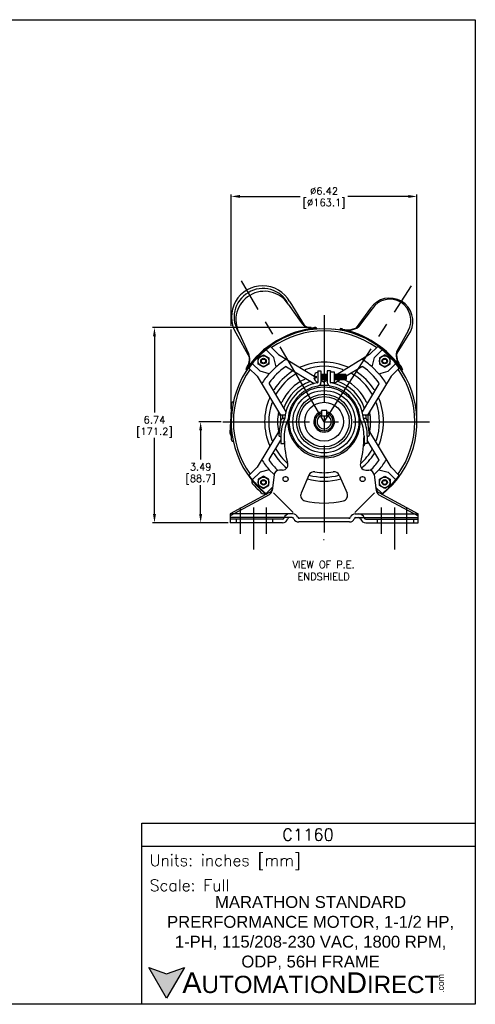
# Model space of a CAD drawing. Extents: x 886.9 to 941.4, y -8.5 to 25.5.
# Tile 7 of 7: x 925.7 to 941.4, y -8.5 to 25.5. Entities that reach past the tile are written whole.
import ezdxf

# ---------------------------------------------------------------- set-up
doc = ezdxf.new("R2010")
doc.units = 0
doc.header["$LTSCALE"] = 4
doc.header["$MEASUREMENT"] = 0
doc.linetypes.add('CENTER2', pattern=[1.125, 0.75, -0.125, 0.125, -0.125])
doc.layers.get('0').update_dxf_attribs({"linetype": 'CONTINUOUS'})
doc.layers.get('DEFPOINTS').update_dxf_attribs({"linetype": 'CONTINUOUS'})
for name, color, linetype in [('CENTER', 40, 'CENTER2'), ('DIMENSIONS', 140, 'CONTINUOUS'), ('DIMENSIONS @ 1', 140, 'CONTINUOUS'), ('TEXT', 140, 'CONTINUOUS')]:
    doc.layers.add(name, color=color, linetype=linetype)
doc.styles.add('\\M+2ABAC\\M+2A6A11', font='txt')
doc.styles.add('ROMANS', font='romans.shx')
doc.styles.get("Standard").update_dxf_attribs({"font": 'romans.shx'})
doc.dimstyles.get("Standard").update_dxf_attribs({"dimtxt": 0.25, "dimasz": 0.3, "dimexe": 0.0625, "dimexo": 0.0625, "dimgap": 0.0625, "dimtad": 0, "dimtih": 1, "dimtoh": 1, "dimzin": 0, "dimdsep": 46, "dimtxsty": 'Standard', "dimcen": 0, "dimadec": 0, "dimazin": 0, "dimtfac": 1, "dimtofl": 0, "dimtmove": 0, "dimatfit": 3, "dimfxl": 0, "dimtolj": 1, "dimtzin": 0, "dimarcsym": 0})

# ---------------------------------------------------------------- blocks, each defined once
blk = doc.blocks.new('*D130')
at = {"layer": 'DEFPOINTS', "color": 0}
for p in [(939.392, 19.363), (932.971, 11.584), (939.392, 11.584)]:
    blk.add_point(p, dxfattribs=at)
at = {"layer": 'DIMENSIONS', "color": 0, "lineweight": -2}
for p, q in [((932.971, 14.894), (932.971, 19.425)), ((939.392, 11.646), (939.392, 19.425)), ((933.271, 19.363), (935.357, 19.363)), ((939.092, 19.363), (937.006, 19.363)), ((932.971, 12.03), (932.971, 14.769)), ((932.971, 11.646), (932.971, 11.905))]:
    blk.add_line(p, q, dxfattribs=at)
at = {"layer": 'DIMENSIONS', "color": 0}
for points in [[(933.271, 19.413), (933.271, 19.313), (932.971, 19.363)], [(939.092, 19.413), (939.092, 19.313), (939.392, 19.363)]]:
    blk.add_solid(points, dxfattribs=at)
at = {"layer": 'DIMENSIONS', "color": 0, "char_height": 0.25, "attachment_point": 5}
for s, insert in [('\\A1;%%C6.42', (936.182, 19.55)), ('\\A1;[%%C163.1]', (936.182, 19.11))]:
    blk.add_mtext(s, dxfattribs=dict(at, insert=insert))
blk = doc.blocks.new('*D131')
at = {"layer": 'DEFPOINTS', "color": 0}
for p in [(931.914, 11.584), (932.682, 11.584), (932.931, 8.093)]:
    blk.add_point(p, dxfattribs=at)
at = {"layer": 'DIMENSIONS', "color": 0, "lineweight": -2}
for p, q in [((932.619, 11.584), (931.852, 11.584)), ((931.914, 11.284), (931.914, 10.279)), ((931.914, 8.393), (931.914, 9.398)), ((932.869, 8.093), (931.852, 8.093))]:
    blk.add_line(p, q, dxfattribs=at)
at = {"layer": 'DIMENSIONS', "color": 0}
for points in [[(931.864, 11.284), (931.964, 11.284), (931.914, 11.584)], [(931.864, 8.393), (931.964, 8.393), (931.914, 8.093)]]:
    blk.add_solid(points, dxfattribs=at)
at = {"layer": 'DIMENSIONS', "color": 0, "char_height": 0.25, "attachment_point": 5}
for s, insert in [('\\A1;3.49', (931.914, 10.026)), ('\\A1;[88.7]', (931.914, 9.585))]:
    blk.add_mtext(s, dxfattribs=dict(at, insert=insert))
blk = doc.blocks.new('*D132')
at = {"layer": 'DEFPOINTS', "color": 0}
for p in [(930.318, 14.832), (935.795, 14.832), (932.931, 8.093)]:
    blk.add_point(p, dxfattribs=at)
at = {"layer": 'DIMENSIONS', "color": 0, "lineweight": -2}
for p, q in [((935.733, 14.832), (930.255, 14.832)), ((930.318, 14.532), (930.318, 11.903)), ((930.318, 8.393), (930.318, 11.022)), ((932.869, 8.093), (930.255, 8.093))]:
    blk.add_line(p, q, dxfattribs=at)
at = {"layer": 'DIMENSIONS', "color": 0}
for points in [[(930.268, 14.532), (930.368, 14.532), (930.318, 14.832)], [(930.268, 8.393), (930.368, 8.393), (930.318, 8.093)]]:
    blk.add_solid(points, dxfattribs=at)
at = {"layer": 'DIMENSIONS', "color": 0, "char_height": 0.25, "attachment_point": 5}
for s, insert in [('\\A1;6.74', (930.318, 11.65)), ('\\A1;[171.2]', (930.318, 11.209))]:
    blk.add_mtext(s, dxfattribs=dict(at, insert=insert))

msp = doc.modelspace()

# ---------------------------------------------------------------- hatches: boundary and pattern name
at = {"layer": 'TEXT'}
msp.add_hatch(color=256, dxfattribs=at).paths.add_polyline_path([(931.3528, -7.2594), (930.739, -7.4828), (930.1251, -7.2594), (930.739, -8.3227)])

# ---------------------------------------------------------------- linework, layer by layer
for p, q in [((934.943, 15.6429), (935.3877, 15.0151)), ((934.9936, 15.7283), (935.4947, 14.9167)), ((937.7875, 15.5017), (937.2901, 14.8229)), ((937.8473, 15.4812), (937.3716, 14.8577)), ((933.1295, 14.6557), (933.5994, 13.8003)), ((933.2462, 14.6429), (933.5653, 13.9416)), ((935.8958, 14.8344), (935.9272, 14.7841)), ((936.7497, 14.7971), (936.714, 14.7498)), ((939.0835, 14.7228), (938.6885, 14.0021)), ((938.6899, 13.9136), (939.164, 14.6898)), ((934.1749, 14.0641), (934.4402, 13.7989)), ((934.6078, 13.9), (934.3276, 14.1802)), ((937.7555, 13.9), (938.0357, 14.1802)), ((937.9231, 13.7989), (938.1883, 14.0641)), ((933.9029, 13.7844), (934.0872, 13.8908)), ((933.9029, 13.5716), (933.9029, 13.7844)), ((934.0872, 13.8908), (934.2715, 13.7844)), ((934.2715, 13.7844), (934.2715, 13.5716)), ((934.5249, 13.4808), (934.4402, 13.7989)), ((934.6078, 13.9), (935.8331, 13.1595)), ((937.7555, 13.9), (936.6285, 13.2189)), ((937.8383, 13.4808), (937.9231, 13.7989)), ((938.276, 13.8908), (938.0917, 13.7844)), ((938.0917, 13.7844), (938.0917, 13.5716)), ((938.4603, 13.7844), (938.276, 13.8908)), ((938.4603, 13.5716), (938.4603, 13.7844)), ((933.477, 13.4096), (933.5057, 13.3577)), ((933.8652, 13.1574), (933.585, 13.4376)), ((933.9663, 13.325), (933.7011, 13.5903)), ((934.0872, 13.4652), (933.9029, 13.5716)), ((934.2845, 13.2403), (933.9663, 13.325)), ((934.2715, 13.5716), (934.0872, 13.4652)), ((934.2845, 13.2403), (934.5249, 13.4808)), ((934.8764, 13.4806), (935.8353, 12.9011)), ((935.9596, 13.3364), (935.9596, 13.2972)), ((935.9596, 13.3364), (936.0716, 13.3364)), ((935.9596, 13.2972), (935.9596, 12.9506)), ((936.0716, 13.3364), (936.0716, 12.9403)), ((936.2916, 13.3364), (936.2916, 12.9403)), ((936.4037, 13.3364), (936.2916, 13.3364)), ((936.4037, 13.3364), (936.4037, 13.3082)), ((936.4037, 12.9396), (936.4037, 13.3082)), ((936.4037, 13.3082), (936.5272, 13.3082)), ((936.5272, 13.3082), (936.5272, 12.9396)), ((937.4868, 13.4806), (936.9441, 13.1526)), ((937.8383, 13.4808), (938.0788, 13.2403)), ((938.0788, 13.2403), (938.3969, 13.325)), ((938.0917, 13.5716), (938.276, 13.4652)), ((938.276, 13.4652), (938.4603, 13.5716)), ((938.6622, 13.5903), (938.3969, 13.325)), ((938.4981, 13.1574), (938.7783, 13.4376)), ((938.8863, 13.4096), (938.8575, 13.3577)), ((933.8652, 13.1574), (934.6773, 11.8136)), ((935.8317, 13.1514), (935.9056, 13.1514)), ((935.8317, 13.0964), (935.9056, 13.0964)), ((935.8465, 13.1514), (935.9056, 13.1157)), ((935.9056, 13.1514), (935.9056, 13.0964)), ((935.9596, 12.9506), (935.9596, 12.9403)), ((936.2916, 13.2189), (936.0716, 13.2189)), ((936.2916, 13.0288), (936.0716, 13.0288)), ((936.0716, 13.0153), (936.1816, 12.9488)), ((936.0851, 13.2189), (936.0851, 13.0288)), ((936.1164, 13.1939), (936.1164, 13.0539)), ((936.1476, 13.2189), (936.1476, 13.0288)), ((936.1789, 13.1939), (936.1789, 13.0539)), ((936.2916, 13.0153), (936.1816, 12.9488)), ((936.2101, 13.2189), (936.2101, 13.0288)), ((936.2414, 13.1939), (936.2414, 13.0539)), ((936.2726, 13.2189), (936.2726, 13.0288)), ((936.4037, 12.9396), (936.5272, 12.9396)), ((936.929, 13.2189), (936.5272, 13.2189)), ((936.929, 13.0288), (936.5272, 13.0288)), ((936.7394, 13.0288), (936.528, 12.9011)), ((936.5539, 13.1939), (936.5539, 13.0539)), ((936.5852, 13.2189), (936.5852, 13.0288)), ((936.6165, 13.1939), (936.6165, 13.0539)), ((936.6477, 13.2189), (936.6477, 13.0288)), ((936.679, 13.1939), (936.679, 13.0539)), ((936.7102, 13.2189), (936.7102, 13.0288)), ((936.7415, 13.1939), (936.7415, 13.0539)), ((936.7727, 13.2189), (936.7727, 13.0288)), ((936.804, 13.1939), (936.804, 13.0539)), ((936.8353, 13.2189), (936.8353, 13.0288)), ((936.8665, 13.1939), (936.8665, 13.0539)), ((936.8978, 13.2189), (936.8978, 13.0288)), ((936.929, 13.2189), (936.929, 13.0288)), ((936.929, 13.2189), (936.9441, 13.1939)), ((936.9441, 13.0539), (936.929, 13.0288)), ((936.9441, 13.1939), (936.9441, 13.0539)), ((938.4981, 13.1574), (937.6859, 11.8136)), ((934.2846, 12.8888), (934.8641, 11.93)), ((938.0786, 12.8888), (937.4991, 11.93)), ((932.971, 11.9674), (932.926, 11.1998)), ((932.971, 12.1937), (932.971, 10.9735)), ((936.0876, 11.9661), (936.0876, 11.7781)), ((936.2756, 11.9661), (936.0876, 11.9661)), ((936.2756, 11.7781), (936.2756, 11.9661)), ((934.8389, 11.8136), (934.6111, 11.8136)), ((934.6778, 11.5932), (934.6199, 11.1225)), ((934.669, 11.7936), (934.669, 11.5218)), ((934.7386, 11.7836), (934.7386, 11.6835)), ((934.7969, 11.6986), (934.822, 11.6986)), ((936.0726, 11.8765), (936.0876, 11.8615)), ((936.2756, 11.7781), (936.0876, 11.7781)), ((936.2906, 11.8765), (936.2756, 11.8615)), ((937.7521, 11.8136), (937.5243, 11.8136)), ((937.5664, 11.6986), (937.5412, 11.6986)), ((937.6246, 11.7836), (937.6246, 11.6835)), ((937.6855, 11.5932), (937.7434, 11.1225)), ((937.6943, 11.7936), (937.6943, 11.5218)), ((934.6409, 11.2932), (933.8652, 10.0097)), ((934.6483, 11.3535), (934.6111, 11.3535)), ((937.7521, 11.3535), (937.715, 11.3535)), ((938.4981, 10.0097), (937.7224, 11.2932)), ((932.926, 11.1998), (932.971, 11.0735)), ((934.2846, 10.2784), (934.6893, 10.948)), ((934.6631, 11.0778), (934.6893, 11.0801)), ((934.6893, 11.0835), (934.6893, 10.8334)), ((934.8014, 11.0835), (934.8014, 10.8334)), ((937.5619, 11.0835), (937.5619, 10.8334)), ((937.6739, 11.0835), (937.6739, 10.8334)), ((937.7002, 11.0778), (937.6739, 11.0801)), ((938.0786, 10.2784), (937.6739, 10.948)), ((934.6893, 10.8334), (934.8014, 10.8334)), ((937.6739, 10.8334), (937.5619, 10.8334)), ((933.8652, 10.0097), (933.585, 9.7295)), ((934.2845, 9.9269), (933.9663, 9.8421)), ((934.2845, 9.9269), (934.4521, 9.7592)), ((934.7414, 9.9133), (934.6392, 9.9133)), ((937.6219, 9.9133), (937.7241, 9.9133)), ((938.0788, 9.9269), (937.9111, 9.7592)), ((938.0788, 9.9269), (938.3969, 9.8421)), ((938.4981, 10.0097), (938.7783, 9.7295)), ((933.6865, 9.5305), (933.7011, 9.5451)), ((933.7011, 9.5769), (933.9663, 9.8421)), ((934.0872, 9.702), (933.9029, 9.5956)), ((933.9029, 9.5956), (933.9029, 9.3828)), ((934.2715, 9.5956), (934.0872, 9.702)), ((934.2715, 9.3828), (934.2715, 9.5956)), ((934.4506, 9.7464), (934.3843, 9.2073)), ((935.6586, 9.7406), (935.3861, 9.1139)), ((936.7047, 9.7406), (936.9772, 9.1139)), ((937.9127, 9.7464), (937.979, 9.2073)), ((938.0917, 9.5956), (938.276, 9.702)), ((938.0917, 9.3828), (938.0917, 9.5956)), ((938.276, 9.702), (938.4603, 9.5956)), ((938.3969, 9.8421), (938.6622, 9.5769)), ((938.4603, 9.5956), (938.4603, 9.3828)), ((933.6797, 9.4985), (933.6953, 9.4576)), ((933.9029, 9.3828), (934.0872, 9.2764)), ((934.0872, 9.2764), (934.2715, 9.3828)), ((934.399, 9.3271), (934.1749, 9.103)), ((938.1883, 9.103), (937.9643, 9.3271)), ((938.276, 9.2764), (938.0917, 9.3828)), ((938.4603, 9.3828), (938.276, 9.2764)), ((934.2951, 9.1365), (932.931, 8.398)), ((934.2861, 9.0634), (932.931, 8.3297)), ((934.0966, 9.0816), (934.0556, 9.0972)), ((934.1285, 9.0884), (934.1432, 9.1031)), ((934.4336, 9.1308), (935.1155, 8.4489)), ((937.9297, 9.1308), (937.2478, 8.4489)), ((938.0681, 9.1365), (939.4322, 8.398)), ((938.0771, 9.0634), (939.4322, 8.3297)), ((932.931, 8.398), (932.931, 8.0929)), ((935.1039, 8.398), (932.931, 8.398)), ((935.0814, 8.2729), (932.931, 8.2729)), ((934.7414, 8.2179), (932.931, 8.2179)), ((933.1452, 8.2179), (933.1452, 8.0929)), ((934.3954, 8.2179), (934.3954, 8.0929)), ((937.0368, 8.2479), (935.3265, 8.2479)), ((937.2593, 8.398), (939.4322, 8.398)), ((937.2818, 8.2729), (939.4322, 8.2729)), ((937.6219, 8.2179), (939.4322, 8.2179)), ((938.0213, 8.2179), (938.0213, 8.0929)), ((939.2716, 8.2179), (939.2716, 8.0929)), ((939.4322, 8.0929), (939.4322, 8.398)), ((934.7414, 8.0929), (932.931, 8.0929)), ((937.0593, 8.1229), (935.3039, 8.1229)), ((937.6219, 8.0929), (939.4322, 8.0929))]:
    msp.add_line(p, q)
for centre, radius in [((934.0872, 13.678), 0.1843), ((934.0872, 13.678), 0.095), ((934.0872, 13.678), 0.07), ((938.276, 13.678), 0.1843), ((938.276, 13.678), 0.095), ((938.276, 13.678), 0.07), ((936.1816, 11.5836), 1.2027), ((936.1816, 11.5836), 1.0777), ((936.1816, 11.5836), 0.9502), ((936.1816, 11.5836), 0.8687), ((936.1816, 11.5836), 0.6714), ((934.0872, 9.4892), 0.1843), ((934.0872, 9.4892), 0.095), ((934.0872, 9.4892), 0.07), ((934.8514, 9.6032), 0.0878), ((937.5119, 9.6032), 0.0878), ((938.276, 9.4892), 0.1843), ((938.276, 9.4892), 0.095), ((938.276, 9.4892), 0.07)]:
    msp.add_circle(centre, radius)
for centre, radius, start, end in [((934.0559, 15.2018), 1.0754, 29.31489, 210.51854), ((934.0417, 15.1975), 0.9697, 119.93179, 214.88191), ((934.0715, 15.2129), 0.9718, 26.26059, 121.96639), ((934.1219, 15.106), 0.981, 33.18216, 121.25206), ((934.1101, 15.102), 0.9783, 120.54209, 207.98728), ((938.4501, 15.0522), 0.8007, 333.08996, 145.84425), ((938.4574, 15.0889), 0.7253, 329.67864, 147.25557), ((935.7788, 15.3283), 0.5001, 215.14519, 274.23315), ((935.7966, 15.3029), 0.5001, 215.14519, 274.20196), ((936.1816, 11.5836), 3.2106, 308.58236, 231.41764), ((936.1816, 11.5836), 3.1356, 54.64034, 125.35966), ((936.1115, 11.818), 2.9991, 93.8367, 121.61822), ((936.1111, 11.8177), 2.9736, 91.92634, 121.61809), ((936.0391, 11.8117), 3.0261, 92.71361, 94.23314), ((936.2623, 11.8144), 2.9736, 55.8819, 85.57366), ((936.2619, 11.8147), 2.9991, 55.88178, 80.94188), ((936.3435, 11.7984), 3.0261, 80.76686, 82.28639), ((936.9887, 15.4049), 0.6678, 254.42294, 304.98001), ((937.0086, 15.4284), 0.6678, 254.39913, 304.98626), ((936.0111, 11.7588), 2.9736, 119.38363, 149.07366), ((936.0106, 11.7586), 2.9991, 119.38174, 147.16316), ((936.3601, 11.7509), 2.9991, 33.05822, 58.11828), ((933.1018, 13.7514), 0.5001, 326.76699, 25.85408), ((933.1153, 13.7235), 0.5001, 326.79748, 25.85408), ((936.1816, 11.5836), 3.1906, 125.52739, 144.47268), ((936.3597, 11.7512), 2.9736, 28.42629, 58.11817), ((936.1816, 11.5836), 3.1906, 35.52735, 54.47262), ((939.3437, 13.8751), 0.6674, 169.03214, 219.60614), ((939.3571, 13.9029), 0.6673, 169.02661, 219.62928), ((936.1816, 11.5836), 2.5205, 121.23409, 131.10928), ((936.1816, 11.5836), 2.0554, 66.22516, 113.77486), ((936.1816, 11.5836), 2.5205, 48.89074, 58.76593), ((936.1816, 11.5836), 3.1356, 144.64047, 215.35968), ((936.0512, 11.8189), 3.0261, 146.76682, 148.28646), ((936.1816, 11.5836), 2.3204, 125.2137, 144.78646), ((936.1816, 11.5836), 2.0554, 122.72344, 147.2766), ((934.8609, 13.4549), 0.03, 58.85776, 125.2142), ((935.0543, 13.338), 0.03, 302.72123, 58.85612), ((935.3409, 13.492), 0.03, 238.85776, 293.76977), ((935.5559, 13.3621), 0.03, 109.38198, 238.85612), ((936.1816, 11.5836), 1.9154, 70.61655, 109.38348), ((936.01, 13.1239), 0.1805, 106.23361, 171.23385), ((936.8074, 13.3621), 0.03, 301.14224, 70.61802), ((937.0223, 13.492), 0.03, 246.23023, 301.14388), ((937.309, 13.338), 0.03, 121.14388, 237.26684), ((936.1816, 11.5836), 2.0554, 32.72318, 57.27643), ((937.5024, 13.4549), 0.03, 54.78736, 121.14224), ((936.1816, 11.5836), 2.3204, 35.21354, 54.78627), ((936.1816, 11.5836), 3.1356, 324.64027, 35.35959), ((936.312, 11.8189), 3.0261, 31.71352, 33.23317), ((936.1816, 11.5836), 2.5205, 138.8908, 148.76612), ((934.3103, 12.9043), 0.03, 144.78424, 211.1511), ((936.1816, 11.5836), 1.9154, 119.70103, 150.29907), ((936.1816, 11.5836), 1.6103, 114.80427, 155.19596), ((936.1816, 11.5836), 1.4703, 109.23551, 160.76465), ((936.1816, 11.5836), 1.3623, 99.91078, 174.9027), ((935.2475, 13.2212), 0.03, 58.84625, 119.6994), ((935.4935, 13.0726), 0.03, 294.80516, 58.85612), ((935.7071, 12.9434), 0.03, 58.85776, 109.23147), ((936.01, 13.1239), 0.1805, 188.76615, 253.76639), ((935.9446, 12.9403), 0.015, 279.90932, 0), ((935.9446, 12.9403), 0.127, 279.91014, 0), ((936.4187, 12.9403), 0.127, 180, 260.08986), ((936.4187, 12.9403), 0.015, 180, 260.09444), ((936.1816, 11.5836), 1.3623, 5.0973, 80.08926), ((936.6561, 12.9434), 0.03, 70.76853, 121.14388), ((936.1816, 11.5836), 1.4703, 19.23535, 70.76453), ((936.1816, 11.5836), 1.6103, 24.80406, 63.83325), ((937.1158, 13.2212), 0.03, 60.3006, 121.15212), ((936.1816, 11.5836), 1.9154, 29.70093, 60.29897), ((938.0529, 12.9043), 0.03, 328.84693, 35.21686), ((936.1816, 11.5836), 2.5205, 31.23389, 41.1092), ((934.4272, 12.7109), 0.03, 211.15208, 327.27292), ((936.1816, 11.5836), 1.2502, 99.91078, 175.78381), ((936.1816, 11.5836), 1.2527, 81.18325, 98.81679), ((936.1816, 11.5836), 1.2502, 4.21573, 80.08926), ((937.9361, 12.7109), 0.03, 212.72708, 328.84792), ((933.041, 12.1937), 0.07, 95.4744, 180), ((933.0315, 12.2933), 0.03, 275.87594, 295.52978), ((936.1816, 11.5836), 2.0554, 156.22543, 203.77483), ((934.2732, 12.4243), 0.03, 336.21513, 31.13475), ((934.544, 12.5177), 0.03, 150.2897, 211.15208), ((934.6926, 12.2717), 0.03, 211.15208, 335.18858), ((937.6706, 12.2717), 0.03, 204.81062, 328.84792), ((937.8193, 12.5177), 0.03, 328.8489, 29.70935), ((938.0901, 12.4243), 0.03, 148.86426, 203.78487), ((936.1816, 11.5836), 2.0554, 336.22515, 23.77458), ((936.1816, 11.5836), 1.9154, 160.61675, 199.38354), ((934.4031, 12.2093), 0.03, 31.15208, 160.61081), ((936.1816, 11.5836), 1.6103, 168.08613, 191.91422), ((934.5766, 11.9222), 0.03, 348.09226, 31.15208), ((934.8218, 12.0581), 0.03, 160.75276, 211.13672), ((936.1816, 11.5836), 0.3576, 105.24486, 74.75514), ((937.5415, 12.0581), 0.03, 328.86328, 19.24724), ((937.7866, 11.9222), 0.03, 148.84792, 191.90813), ((936.1816, 11.5836), 1.6103, 6.23978, 11.91387), ((937.9601, 12.2093), 0.03, 19.38919, 148.84792), ((936.1816, 11.5836), 1.9154, 340.61646, 19.38326), ((934.6111, 11.8336), 0.02, 170.9672, 270), ((934.649, 11.7936), 0.02, 0, 90), ((934.7969, 11.5786), 0.12, 90, 172.98289), ((936.1816, 11.0835), 1.4923, 155.40335, 180.00038), ((934.7686, 11.7836), 0.03, 90, 180), ((936.1816, 11.0835), 1.3803, 154.6014, 180.00042), ((936.1816, 11.5836), 1.2527, 176.07933, 3.92067), ((936.1816, 11.5836), 0.3126, 107.50606, 72.49394), ((936.1816, 11.5836), 0.245, 112.5623, 67.4377), ((936.1816, 11.0835), 1.3803, 0, 25.39823), ((936.1816, 11.0835), 1.4923, 0, 24.59667), ((937.5664, 11.5786), 0.12, 7.01711, 90), ((937.5946, 11.7836), 0.03, 0, 90), ((937.7143, 11.7936), 0.02, 90, 180), ((937.7521, 11.8336), 0.02, 270, 9.0328), ((936.1816, 11.5836), 1.6103, 353.75952, 6.23978), ((934.6111, 11.3335), 0.02, 90, 189.06199), ((934.5766, 11.2449), 0.03, 328.84792, 11.90774), ((937.7521, 11.3335), 0.02, 350.93846, 90), ((937.7866, 11.2449), 0.03, 168.09226, 211.15208), ((936.1816, 11.5836), 1.6103, 348.08578, 353.75952), ((933.041, 10.9735), 0.07, 180, 264.5256), ((933.0315, 10.8739), 0.03, 62.77055, 84.5269), ((934.4031, 10.9578), 0.03, 199.37117, 328.86525), ((934.6596, 11.1176), 0.04, 172.99242, 274.9994), ((934.6926, 10.8954), 0.03, 96.30539, 148.84792), ((938.5521, 11.0899), 3.7507, 180, 193.90999), ((933.8112, 11.0899), 3.7507, 346.08986, 0), ((937.6706, 10.8954), 0.03, 31.15307, 83.69461), ((937.7037, 11.1176), 0.04, 264.99918, 7.00775), ((937.9601, 10.9578), 0.03, 211.13574, 340.62883), ((934.2732, 10.7429), 0.03, 328.86525, 23.78333), ((934.544, 10.6494), 0.03, 148.86426, 209.71125), ((936.1816, 11.5836), 1.9154, 209.70118, 229.14749), ((936.1816, 11.5836), 1.9154, 310.85249, 330.29881), ((936.1816, 11.5836), 1.6103, 327.7909, 332.23518), ((937.8193, 10.6494), 0.03, 330.2897, 31.13475), ((938.0901, 10.7429), 0.03, 156.2159, 211.13574), ((936.1816, 11.5836), 2.5205, 211.23407, 221.10937), ((934.3103, 10.2629), 0.03, 148.84792, 215.21466), ((936.1816, 11.5836), 2.3204, 215.21374, 226.37122), ((934.4272, 10.4562), 0.03, 32.71101, 148.86426), ((936.1816, 11.5836), 2.0554, 212.72364, 231.06426), ((936.1816, 11.5836), 2.0554, 308.93572, 327.27636), ((936.1816, 11.5836), 2.3204, 313.62876, 324.78626), ((937.9361, 10.4562), 0.03, 31.13574, 147.28796), ((938.0529, 10.2629), 0.03, 324.78424, 31.15307), ((936.1816, 11.5836), 2.5205, 318.89063, 328.76592), ((934.6392, 9.7232), 0.19, 90, 172.98637), ((934.7414, 10.1033), 0.19, 270, 26.54738), ((937.6219, 10.1033), 0.19, 153.45518, 270), ((937.7241, 9.7232), 0.19, 7.01359, 90), ((936.1816, 11.5836), 3.1906, 215.52747, 231.57011), ((933.7077, 9.5092), 0.03, 135.00405, 200.87434), ((934.8609, 9.7123), 0.03, 227.1099, 302.90298), ((936.1816, 11.5836), 2.0554, 253.63374, 286.36626), ((935.8329, 9.6648), 0.19, 79.64525, 156.50059), ((936.1816, 11.5836), 1.9154, 254.15825, 285.84175), ((936.1816, 11.5736), 1.7503, 259.64571, 280.35426), ((936.5304, 9.6648), 0.19, 23.49929, 100.35445), ((937.5024, 9.7123), 0.03, 237.09542, 312.8887), ((936.1816, 11.5836), 3.1906, 308.42989, 324.4725), ((933.7233, 9.4683), 0.03, 200.85718, 220.70074), ((936.1816, 11.5836), 3.2731, 220.71077, 229.28932), ((934.1956, 9.2305), 0.19, 298.42965, 352.98641), ((934.2046, 9.3036), 0.19, 298.43108, 352.9894), ((938.1586, 9.3036), 0.19, 187.0106, 241.56892), ((938.1676, 9.2305), 0.19, 187.01359, 241.57035), ((934.0663, 9.1253), 0.03, 229.28912, 249.12786), ((934.1073, 9.1096), 0.03, 249.12786, 315.00405), ((935.5604, 9.0381), 0.19, 156.50071, 256.23232), ((936.1816, 11.5736), 2.8005, 256.23236, 283.76762), ((936.8029, 9.0381), 0.19, 283.76768, 23.49929), ((934.7414, 8.2779), 0.06, 270, 344.6226), ((934.7414, 8.2779), 0.185, 270, 344.61539), ((934.9776, 8.2129), 0.185, 90, 164.61241), ((934.9776, 8.2129), 0.06, 90, 164.61339), ((935.0814, 8.2129), 0.06, 22.02413, 90), ((935.1039, 8.2179), 0.18, 22.02437, 90), ((935.3039, 8.3029), 0.18, 202.02425, 270), ((935.3265, 8.3079), 0.06, 202.02413, 270), ((937.0368, 8.3079), 0.06, 270, 337.97587), ((937.0593, 8.3029), 0.18, 270, 337.97563), ((937.2593, 8.2179), 0.18, 90, 157.97575), ((937.2818, 8.2129), 0.06, 90, 157.97551), ((937.3856, 8.2129), 0.185, 15.38767, 90), ((937.3856, 8.2129), 0.06, 15.38686, 90), ((937.6219, 8.2779), 0.185, 195.38461, 270), ((937.6219, 8.2779), 0.06, 195.37715, 270)]:
    msp.add_arc(centre, radius, start, end)
at = {"layer": 'CENTER'}
for p, q in [((936.1816, 11.5836), (933.3227, 16.4502)), ((936.1816, 11.5836), (939.2042, 16.2778)), ((936.1816, 15.2585), (936.1816, 7.675)), ((932.6819, 11.5836), (939.8284, 11.5836)), ((933.291, 7.7155), (933.291, 8.6208)), ((933.7385, 8.6208), (933.744, 7.1764)), ((934.186, 7.7155), (934.186, 8.6208)), ((938.1672, 7.7155), (938.1672, 8.6208)), ((938.6147, 8.6208), (938.6202, 7.1764)), ((939.0443, 7.7155), (939.0443, 8.6208))]:
    msp.add_line(p, q, dxfattribs=at)
at = {"layer": 'DEFPOINTS'}
msp.add_lwpolyline([(941.4093, -8.5339), (886.8951, -8.5339), (886.8951, 25.4661), (941.4093, 25.4661)], close=True, dxfattribs=at)
at = {"layer": 'DIMENSIONS'}
msp.add_line((936.1638, 7.5183), (936.1816, 7.5183), dxfattribs=at)
at = {"layer": 'TEXT'}
msp.add_line((929.8787, -3.0773), (941.4093, -3.0773), dxfattribs=at)
for points in [[(929.8787, -8.5339), (929.8787, -2.2825), (941.4093, -2.2825), (941.4093, -8.5339)], [(931.3528, -7.2594), (930.739, -8.3227), (930.1251, -7.2594), (930.739, -7.4828)]]:
    msp.add_lwpolyline(points, close=True, dxfattribs=at)

# ---------------------------------------------------------------- texts
at = {"layer": 'DIMENSIONS', "insert": (934.9738, 6.777), "char_height": 0.25, "attachment_point": 1, "style": 'ROMANS'}
msp.add_mtext_dynamic_manual_height_columns('{\\W0.628466; }VIEW OF P.E.\\P{\\W1.67608; }ENDSHIELD', width=2.766614, gutter_width=1.25, heights=[0], dxfattribs=at)
at = {"layer": 'TEXT'}
for s, insert, char_height, width, attachment_point, style in [('C1160', (935.6261, -2.6744), 0.41105, 7.737361, 5, 'ROMANS'), (' Units: inches [mm]', (929.8787, -3.6297), 0.397407, 11.530658, 4, 'ROMANS'), (' Scale: Full', (929.8787, -4.4245), 0.397407, 11.530658, 4, 'ROMANS'), ('{\\fArial|b0|i0|c0|p34;     \\H1.2x;A\\H0.8333x;UTOMATION\\H1.2x;D\\H0.8333x;IRECT}', (930.1251, -7.791), 0.596111, 10.097921, 4, '\\M+2ABAC\\M+2A6A11')]:
    msp.add_mtext(s, dxfattribs=dict(at, insert=insert, char_height=char_height, width=width, attachment_point=attachment_point, style=style))
at = {"layer": 'TEXT', "insert": (935.7152, -6.0677), "char_height": 0.4110501, "width": 10.970651, "attachment_point": 5}
msp.add_mtext('\\A1;{\\fArial|b0|i0|c0|p34;MARATHON STANDARD PRERFORMANCE MOTOR, 1-1/2 HP, 1-PH, 115/208-230 VAC, 1800 RPM, \\PODP, 56H FRAME}', dxfattribs=at)
at = {"layer": 'TEXT', "insert": (940.109, -8.1405), "char_height": 0.2146, "width": 0.635932, "attachment_point": 1, "rotation": 90, "style": '\\M+2ABAC\\M+2A6A11'}
msp.add_mtext('{\\fArial|b0|i0|c0|p34;.com}', dxfattribs=at)

# ---------------------------------------------------------------- dimensions: what is measured, and where the dimension line sits
at = {"layer": 'DIMENSIONS @ 1'}
dim = msp.add_linear_dim(base=(939.3922, 19.3626), p1=(932.971, 11.5836), p2=(939.3922, 11.5836), text='%%C<>', dimstyle='Standard', override={"dimscale": 1, "dimtxt": 0.25, "dimpost": '\\X', "dimtix": 0, "dimtofl": 0, "dimtmove": 0, "dimatfit": 3}, dxfattribs=at)
dim.commit()
dim.dimension.update_dxf_attribs({"geometry": '*D130', "text_midpoint": (936.1816, 19.3626)})
for base, p2, picture, middle in [((930.3179, 14.8316), (935.7954, 14.8316), '*D132', (930.3179, 11.4622)), ((931.9142, 11.5836), (932.6819, 11.5836), '*D131', (931.9142, 9.8382))]:
    dim = msp.add_linear_dim(base=base, p1=(932.931, 8.0929), p2=p2, angle=90, dimstyle='Standard', override={"dimscale": 1, "dimtxt": 0.25, "dimpost": '\\X', "dimtix": 0, "dimtofl": 0, "dimtmove": 0, "dimatfit": 3}, dxfattribs=at)
    dim.commit()
    dim.dimension.update_dxf_attribs({"geometry": picture, "text_midpoint": middle})

doc.saveas('drawing.dxf')
